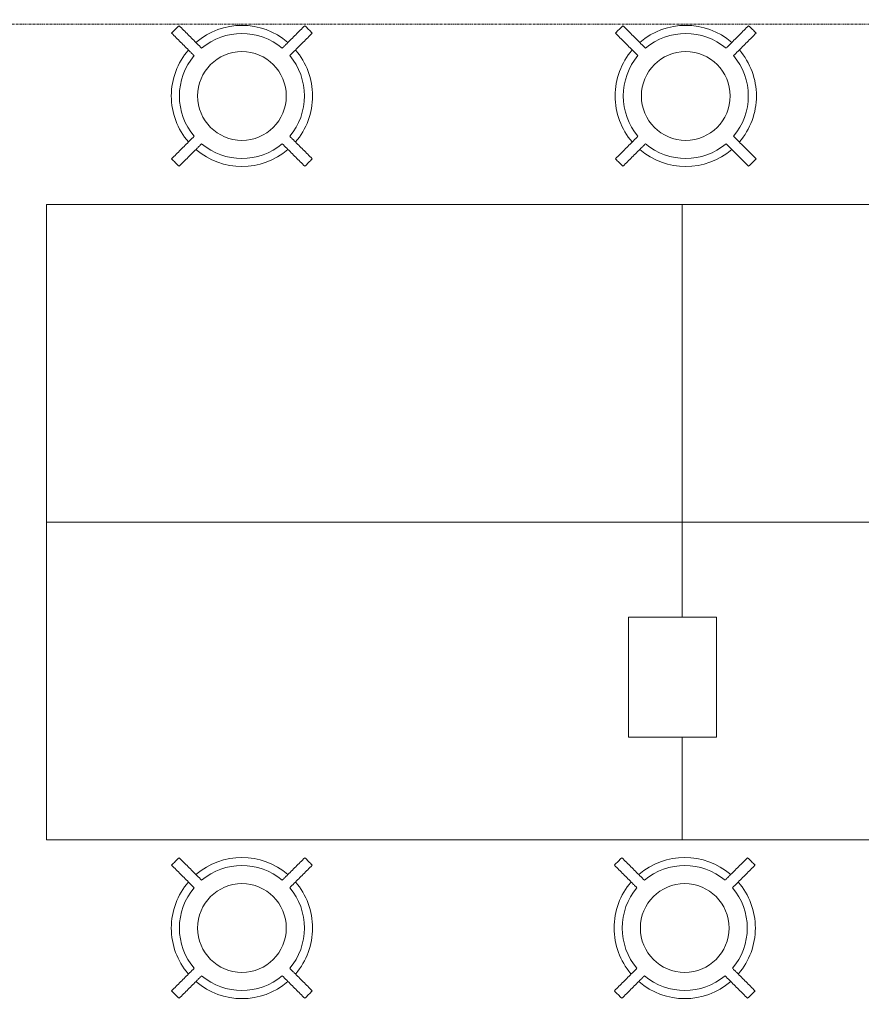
# Model space of a CAD drawing. Header units: millimetres. Extents: x -281 to 121694, y -16481 to 65128.
# Tile 6 of 256: x 11121 to 13505, y 13224 to 16013. Entities that reach past the tile are written whole.
import ezdxf

# ---------------------------------------------------------------- set-up
doc = ezdxf.new("R2010")
doc.units = ezdxf.units.MM
doc.linetypes.add('Grid Line', pattern=[12, 6, -2, 2, -2])
doc.linetypes.add('NLRS_Dash-0_6mm_Space-0_6mm_cpz', pattern=[1.2, 0.6, -0.6])
for name, color, linetype, lineweight in [('A--L$01A__Algemeen', 7, 'Continuous', 5), ('A--L$07A__Stramien', 1, 'Continuous', 5), ('A--L82__LosseGebruikersInvent', 1, 'Continuous', 5), ('A--L8__LosseInventaris', 1, 'Continuous', 5)]:
    doc.layers.add(name, color=color, linetype=linetype, lineweight=lineweight)

# ---------------------------------------------------------------- blocks, each defined once
blk = doc.blocks.new('NLRS_82_FU_UN_lab en spoel tafels_gen_kad - labtafel zonder onderkast dxbxh 900x1800x950-V271-L_80_ 13')
at = {"layer": 'A--L$01A__Algemeen'}
for p, q in [((900, 262.7), (-900, 262.7)), ((-900, 262.7), (-900, -637.3)), ((900, -6.9), (900, 262.7)), ((900, -637.3), (900, -346.9)), ((-900, -637.3), (900, -637.3))]:
    blk.add_line(p, q, dxfattribs=at)
blk = doc.blocks.new('NLRS_82_FU_UN_lab en spoel tafels_gen_kad - labtafel zonder onderkast dxbxh 900x1500x950-V272-L_80_ 13')
at = {"layer": 'A--L$01A__Algemeen'}
for p, q in [((750, 262.7), (-750, 262.7)), ((-750, 262.7), (-750, -6.9)), ((750, -46.9), (750, 262.7)), ((750, -637.3), (750, -306.9)), ((-750, -346.9), (-750, -637.3)), ((-750, -637.3), (750, -637.3))]:
    blk.add_line(p, q, dxfattribs=at)
blk = doc.blocks.new('NLRS_82_FU_UN_lab en spoel tafels_gen_kad - labtafel zonder onderkast dxbxh 900x1500x950-V234-L_80_ 13')
at = {"layer": 'A--L$01A__Algemeen'}
for p, q in [((750, 262.7), (-750, 262.7)), ((750, -637.3), (750, 262.7)), ((-750, -637.3), (750, -637.3))]:
    blk.add_line(p, q, dxfattribs=at)
blk = doc.blocks.new('NLRS_82_FU_UN_lab en spoel tafels_gen_kad - labtafel zonder onderkast dxbxh 900x1800x950-49310780-L_80_ 13')
at = {"layer": 'A--L$01A__Algemeen'}
for p, q in [((900, 637.3), (-900, 637.3)), ((-900, 637.3), (-900, -262.7)), ((900, -262.7), (900, 637.3)), ((-900, -262.7), (900, -262.7))]:
    blk.add_line(p, q, dxfattribs=at)
blk = doc.blocks.new('NLRS_82_SE_LB_laboratorium apparaat space reservation_gen_cpz - lab apparaat_tafelniveau-57700858-L_80_ 13')
at = {"layer": 'A--L8__LosseInventaris'}
for p, q in [((125, 170), (-125, 170)), ((-125, 170), (-125, -170)), ((125, -170), (125, 170)), ((-125, -170), (125, -170))]:
    blk.add_line(p, q, dxfattribs=at)
at = {"layer": 'A--L8__LosseInventaris', "linetype": 'NLRS_Dash-0_6mm_Space-0_6mm_cpz'}
for p, q in [((-125, 170), (125, 170)), ((-125, 170), (-125, -170)), ((125, 170), (125, -170)), ((-125, -170), (125, -170))]:
    blk.add_line(p, q, dxfattribs=at)
blk = doc.blocks.new('NLRS_82_FU_LB_kruk za_emeco_cpz - NLRS_82_FU_LB_kruk za_emeco_cpz_776 hoog-49409176-L_80_ 13')
at = {"layer": 'A--L82__LosseGebruikersInvent'}
for radius, start, end in [(266.9, 131.7779, 138.2221), (200, 49.3282, 130.6718), (266.9, 41.7779, 48.2221), (177.1, 49.8587, 130.1413), (200, 139.3153, 180), (177.1, 139.8587, 180), (125.7, 360, 180), (177.1, 360, 40.1413), (200, 360, 40.6847), (200, 180, 220.6847), (125.7, 180, 360), (177.1, 319.8587, 360), (200, 319.3153, 360), (177.1, 180, 220.1413), (177.1, 229.8587, 310.1413), (200, 229.3282, 310.6718), (266.9, 221.7779, 228.2221), (266.9, 311.7779, 318.2221)]:
    blk.add_arc((0, 0), radius, start, end, dxfattribs=at)
for points, knots in [([(-114.2, 135.4), (-118.4, 139.6), (-131.2, 152.4), (-152.4, 173.6), (-169.3, 190.5), (-177.8, 199)], [-1, -1, -1, -1, -0.8, -0.4, 0, 0, 0, 0]), ([(177.8, 199), (173.6, 194.8), (160.8, 182.1), (143.9, 165.1), (129, 150.2), (120.5, 141.8), (116.3, 137.5), (114.2, 135.4)], [-1, -1, -1, -1, -0.8, -0.4, -0.2, -0.1, 0, 0, 0, 0]), ([(-199, 177.8), (-194.8, 173.6), (-182.1, 160.8), (-165.1, 143.9), (-150.2, 129), (-141.8, 120.5), (-137.5, 116.3), (-135.4, 114.2)], [-1, -1, -1, -1, -0.8, -0.4, -0.2, -0.1, 0, 0, 0, 0]), ([(135.4, 114.2), (139.6, 118.4), (152.4, 131.2), (173.6, 152.4), (190.5, 169.3), (199, 177.8)], [-1, -1, -1, -1, -0.8, -0.4, 0, 0, 0, 0]), ([(-135.4, -114.2), (-139.6, -118.4), (-152.4, -131.2), (-173.6, -152.4), (-190.5, -169.3), (-199, -177.8)], [-1, -1, -1, -1, -0.8, -0.4, 0, 0, 0, 0]), ([(-177.8, -199), (-173.6, -194.8), (-160.8, -182.1), (-143.9, -165.1), (-129, -150.2), (-120.5, -141.8), (-116.3, -137.5), (-114.2, -135.4)], [-1, -1, -1, -1, -0.8, -0.4, -0.2, -0.1, 0, 0, 0, 0]), ([(114.2, -135.4), (118.4, -139.6), (131.2, -152.4), (152.4, -173.6), (169.3, -190.5), (177.8, -199)], [-1, -1, -1, -1, -0.8, -0.4, 0, 0, 0, 0]), ([(199, -177.8), (194.8, -173.6), (182.1, -160.8), (165.1, -143.9), (150.2, -129), (141.8, -120.5), (137.5, -116.3), (135.4, -114.2)], [-1, -1, -1, -1, -0.8, -0.4, -0.2, -0.1, 0, 0, 0, 0])]:
    blk.add_open_spline(points, degree=3, knots=knots, dxfattribs=at)
blk = doc.blocks.new('NLRS_82_FU_LB_kruk za_emeco_cpz - NLRS_82_FU_LB_kruk za_emeco_cpz_776 hoog-V370-L_80_ 13')
at = {"layer": 'A--L82__LosseGebruikersInvent'}
for radius, start, end in [(266.9, 131.7779, 138.2221), (200, 49.3282, 130.6718), (266.9, 41.7779, 48.2221), (177.1, 49.8587, 130.1413), (200, 139.3153, 180), (177.1, 139.8587, 180), (125.7, 360, 180), (177.1, 360, 40.1413), (200, 360, 40.6847), (200, 180, 220.3199), (125.7, 180, 360), (177.1, 319.8587, 360), (200, 319.6801, 360), (177.1, 180, 220.1413), (177.1, 229.8587, 310.1413), (200, 229.3282, 310.6718), (266.9, 221.7779, 228.2221), (266.9, 311.7779, 318.2221)]:
    blk.add_arc((0, 0), radius, start, end, dxfattribs=at)
for points, knots in [([(-114.2, 135.4), (-118.4, 139.6), (-131.2, 152.4), (-152.4, 173.6), (-169.3, 190.5), (-177.8, 199)], [-1, -1, -1, -1, -0.8, -0.4, 0, 0, 0, 0]), ([(177.8, 199), (173.6, 194.8), (160.8, 182.1), (143.9, 165.1), (129, 150.2), (120.5, 141.8), (116.3, 137.5), (114.2, 135.4)], [-1, -1, -1, -1, -0.8, -0.4, -0.2, -0.1, 0, 0, 0, 0]), ([(-199, 177.8), (-194.8, 173.6), (-182.1, 160.8), (-165.1, 143.9), (-150.2, 129), (-141.8, 120.5), (-137.5, 116.3), (-135.4, 114.2)], [-1, -1, -1, -1, -0.8, -0.4, -0.2, -0.1, 0, 0, 0, 0]), ([(135.4, 114.2), (139.6, 118.4), (152.4, 131.2), (173.6, 152.4), (190.5, 169.3), (199, 177.8)], [-1, -1, -1, -1, -0.8, -0.4, 0, 0, 0, 0]), ([(-135.4, -114.2), (-139.6, -118.4), (-152.4, -131.2), (-173.6, -152.4), (-190.5, -169.3), (-199, -177.8)], [-1, -1, -1, -1, -0.8, -0.4, 0, 0, 0, 0]), ([(-177.8, -199), (-173.6, -194.8), (-160.8, -182.1), (-143.9, -165.1), (-129, -150.2), (-120.5, -141.8), (-116.3, -137.5), (-114.2, -135.4)], [-1, -1, -1, -1, -0.8, -0.4, -0.2, -0.1, 0, 0, 0, 0]), ([(114.2, -135.4), (118.4, -139.6), (131.2, -152.4), (152.4, -173.6), (169.3, -190.5), (177.8, -199)], [-1, -1, -1, -1, -0.8, -0.4, 0, 0, 0, 0]), ([(199, -177.8), (194.8, -173.6), (182.1, -160.8), (165.1, -143.9), (150.2, -129), (141.8, -120.5), (137.5, -116.3), (135.4, -114.2)], [-1, -1, -1, -1, -0.8, -0.4, -0.2, -0.1, 0, 0, 0, 0])]:
    blk.add_open_spline(points, degree=3, knots=knots, dxfattribs=at)

msp = doc.modelspace()

# ---------------------------------------------------------------- linework, layer by layer
at = {"layer": 'A--L$07A__Stramien', "linetype": 'Grid Line'}
msp.add_line((100373, 16000), (-281.1, 16000), dxfattribs=at)

# ---------------------------------------------------------------- block references
at = {"layer": 'A--L82__LosseGebruikersInvent'}
for name, p in [('NLRS_82_FU_LB_kruk za_emeco_cpz - NLRS_82_FU_LB_kruk za_emeco_cpz_776 hoog-49409176-L_80_ 13', (11750.7, 15796.8)), ('NLRS_82_FU_LB_kruk za_emeco_cpz - NLRS_82_FU_LB_kruk za_emeco_cpz_776 hoog-49409176-L_80_ 13', (13007.6, 15796.8)), ('NLRS_82_FU_UN_lab en spoel tafels_gen_kad - labtafel zonder onderkast dxbxh 900x1800x950-49310780-L_80_ 13', (12096.9, 14852.2)), ('NLRS_82_FU_UN_lab en spoel tafels_gen_kad - labtafel zonder onderkast dxbxh 900x1800x950-V271-L_80_ 13', (12096.9, 14326.9)), ('NLRS_82_FU_UN_lab en spoel tafels_gen_kad - labtafel zonder onderkast dxbxh 900x1500x950-V272-L_80_ 13', (13746.9, 14326.9)), ('NLRS_82_FU_LB_kruk za_emeco_cpz - NLRS_82_FU_LB_kruk za_emeco_cpz_776 hoog-V370-L_80_ 13', (11750.7, 13439.8)), ('NLRS_82_FU_LB_kruk za_emeco_cpz - NLRS_82_FU_LB_kruk za_emeco_cpz_776 hoog-V370-L_80_ 13', (13004.6, 13439.8))]:
    msp.add_blockref(name, p, dxfattribs=at)
at = {"layer": 'A--L82__LosseGebruikersInvent', "rotation": 180}
msp.add_blockref('NLRS_82_FU_UN_lab en spoel tafels_gen_kad - labtafel zonder onderkast dxbxh 900x1500x950-V234-L_80_ 13', (13746.9, 14852.2), dxfattribs=at)
at = {"layer": 'A--L8__LosseInventaris', "linetype": 'NLRS_Dash-0_6mm_Space-0_6mm_cpz'}
msp.add_blockref('NLRS_82_SE_LB_laboratorium apparaat space reservation_gen_cpz - lab apparaat_tafelniveau-57700858-L_80_ 13', (12970, 14150), dxfattribs=at)

doc.saveas('drawing.dxf')
